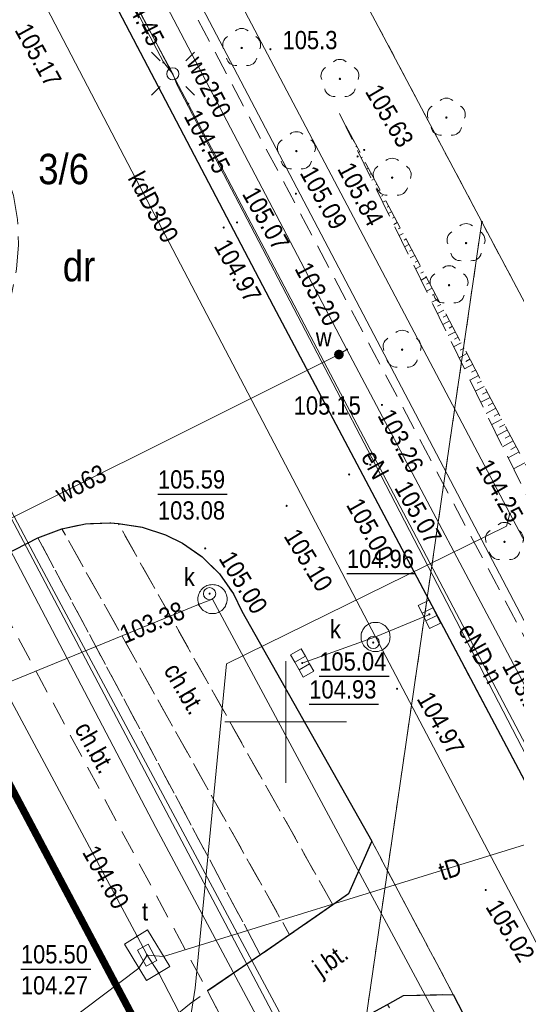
# Model space of a CAD drawing. Extents: x 7490163 to 7490671, y 5783984 to 5784563.
# Tile 17 of 43: x 7490439 to 7490459, y 5784338 to 5784379. Entities that reach past the tile are written whole.
import ezdxf
from ezdxf.enums import TextEntityAlignment as Align

# ---------------------------------------------------------------- set-up
doc = ezdxf.new("R2010")
doc.units = 0
doc.header["$MEASUREMENT"] = 0
for name, pattern in [('1.5_0.5', [2, 1.5, -0.5]), ('218-500', [1, 0.5, -0.5]), ('219-500', [0]), ('HIDDEN', [0.375, 0.25, -0.125]), ('mz1.0_0.5', [1.5, 1, -0.5]), ('mz1.25_0.5', [1.75, 1.25, -0.5])]:
    doc.linetypes.add(name, pattern=pattern)
doc.layers.get('0').update_dxf_attribs({"linetype": 'CONTINUOUS', "lineweight": 5})
doc.layers.get('0').transparency = 0.8
for name, color, linetype, transparency in [('0-Inne (niezydentyfikowane)', 7, 'CONTINUOUS', 0.8), ('203-Punkt załamania granicy działki nie stabilizowany', 7, 'CONTINUOUS', 0.8), ('210-Oznaczenie użytku', 7, 'CONTINUOUS', 0.8), ('211-Nr działki', 7, 'CONTINUOUS', 0.8), ('218-Granica użytku', 7, 'CONTINUOUS', 0.8), ('219-Linia granicy', 7, 'CONTINUOUS', 0.8), ('583-Oś przewodu-SGPOD', 7, 'CONTINUOUS', 0.8), ('chodnik (powierzchnia)', 7, 'CONTINUOUS', 0.8), ('chodnik (powierzchnia)-Atr17', 7, 'CONTINUOUS', 0.8), ('drzewo liściaste (punkt)', 7, 'CONTINUOUS', 0.8), ('jezdnia (powierzchnia)', 7, 'CONTINUOUS', 0.8), ('jezdnia (powierzchnia)-Atr17', 7, 'CONTINUOUS', 0.8), ('komora podziemna - przewód kanalizacyjny (powierzchnia)', 7, 'CONTINUOUS', 0.8), ('komora podziemna - przewód telekomunikacyjny (powierzchnia)', 7, 'CONTINUOUS', 0.8), ('kratka ściekowa (punkt)', 7, 'CONTINUOUS', 0.8), ('krawężnik (linia)', 7, 'CONTINUOUS', 0.8), ('latarnia (punkt)', 7, 'CONTINUOUS', 0.8), ('przewód elektroenergetyczny (linia)', 7, 'CONTINUOUS', 0.8), ('przewód elektroenergetyczny (linia)-Atr1', 7, 'CONTINUOUS', 0.8), ('przewód kanalizacyjny (linia)', 7, 'CONTINUOUS', 0.8), ('przewód kanalizacyjny (linia)-Atr1', 7, 'CONTINUOUS', 0.8), ('przewód telekomunikacyjny (linia)', 7, 'CONTINUOUS', 0.8), ('przewód telekomunikacyjny (linia)-Atr1', 7, 'CONTINUOUS', 0.8), ('przewód wodociągowy (linia)', 7, 'CONTINUOUS', 0.8), ('przewód wodociągowy (linia)-Atr1', 7, 'CONTINUOUS', 0.8), ('punkt o określonej wysokości (sieć elektroenergetyczna)', 7, 'CONTINUOUS', 0.8), ('punkt o określonej wysokości (sieć elektroenergetyczna)-Atr2', 7, 'CONTINUOUS', 0.8), ('punkt o określonej wysokości (sieć kanalizacyjna)', 7, 'CONTINUOUS', 0.8), ('punkt o określonej wysokości (sieć kanalizacyjna)-Atr2', 7, 'CONTINUOUS', 0.8), ('punkt o określonej wysokości (sieć kanalizacyjna)-Atr3', 7, 'CONTINUOUS', 0.8), ('punkt o określonej wysokości (sieć telekomunikacyjna)', 7, 'CONTINUOUS', 0.8), ('punkt o określonej wysokości (sieć telekomunikacyjna)-Atr2', 7, 'CONTINUOUS', 0.8), ('punkt o określonej wysokości (sieć telekomunikacyjna)-Atr3', 7, 'CONTINUOUS', 0.8), ('punkt o określonej wysokości (sieć wodociągowa)', 7, 'CONTINUOUS', 0.8), ('punkt o określonej wysokości (sieć wodociągowa)-Atr2', 7, 'CONTINUOUS', 0.8), ('punkt wysokościowy naturalny', 7, 'CONTINUOUS', 0.8), ('punkt wysokościowy naturalny-Atr2', 7, 'CONTINUOUS', 0.8), ('punkt wysokościowy sztuczny', 7, 'CONTINUOUS', 0.8), ('punkt wysokościowy sztuczny-Atr2', 7, 'CONTINUOUS', 0.8), ('skarpa nieumocniona (powierzchnia)', 7, 'CONTINUOUS', 0.8), ('trawnik (powierzchnia)', 7, 'CONTINUOUS', 0.8), ('Wstawianie ramki sekcyjnej z opisem', 7, 'CONTINUOUS', 0.8), ('właz okrągły - siec kanalizacyjna (punkt)', 7, 'CONTINUOUS', 0.8), ('właz okrągły - siec kanalizacyjna (punkt)-Atr17', 7, 'CONTINUOUS', 0.8), ('właz prostokątny - siec telekomunikacyjna (punkt)', 7, 'CONTINUOUS', 0.8), ('właz prostokątny - siec telekomunikacyjna (punkt)-Atr17', 7, 'CONTINUOUS', 0.8), ('zakrzewienie (powierzchnia)', 7, 'CONTINUOUS', 0.8), ('zasuwa - siec wodociągowa (punkt)', 7, 'CONTINUOUS', 0.8), ('zasuwa - siec wodociągowa (punkt)-Atr17', 7, 'CONTINUOUS', 0.8)]:
    doc.layers.add(name, color=color, linetype=linetype, transparency=transparency)
doc.layers.add('___granice działki', color=7, linetype='CONTINUOUS', lineweight=60)
doc.styles.get("Standard").update_dxf_attribs({"font": 'txt', "width": 0.75})

# ---------------------------------------------------------------- blocks, each defined once
blk = doc.blocks.new('PW01')
at = {"linetype": 'Continuous', "lineweight": 13}
h = blk.add_hatch(color=0, dxfattribs=at)
edge = h.paths.add_edge_path()
edge.add_arc((0, 0), 0.045, 0, 360)
blk = doc.blocks.new('US22B')
at = {"color": 0, "linetype": 'Continuous', "lineweight": 0}
blk.add_lwpolyline([(-0.375, -0.25), (0.375, -0.25), (0.375, 0.25), (-0.375, 0.25)], close=True, dxfattribs=at)
blk = doc.blocks.new('SM01')
at = {"color": 0, "linetype": 'Continuous', "lineweight": 13}
for p, q in [((-0.53, 0.531), (-0.883, 0.884)), ((0.531, 0.531), (0.884, 0.884)), ((-0.53, -0.53), (-0.883, -0.883)), ((0.531, -0.53), (0.884, -0.883))]:
    blk.add_line(p, q, dxfattribs=at)
blk.add_circle((0, 0), 0.25, dxfattribs=at)
blk = doc.blocks.new('PW02')
at = {"linetype": 'Continuous', "lineweight": 13}
h = blk.add_hatch(color=0, dxfattribs=at)
edge = h.paths.add_edge_path()
edge.add_arc((0, 0), 0.045, 0, 360)
blk = doc.blocks.new('US22')
at = {"color": 0, "linetype": 'Continuous', "lineweight": 13}
blk.add_circle((0, 0), 0.25, dxfattribs=at)
blk = doc.blocks.new('US05')
at = {"color": 0, "linetype": 'Continuous', "lineweight": 13}
for p, q in [((-0.525, -0.25), (-0.525, 0.25)), ((-0.525, 0.25), (-0.175, 0.25)), ((-0.175, -0.25), (-0.175, 0.25)), ((-0.175, 0.25), (0.175, 0.25)), ((0.175, -0.25), (0.175, 0.25)), ((0.175, 0.25), (0.525, 0.25)), ((0.525, -0.25), (0.525, 0.25)), ((-0.525, -0.25), (-0.175, -0.25)), ((-0.175, -0.25), (0.175, -0.25)), ((0.175, -0.25), (0.525, -0.25))]:
    blk.add_line(p, q, dxfattribs=at)
blk = doc.blocks.new('US25')
at = {"linetype": 'Continuous', "lineweight": 0}
h = blk.add_hatch(color=0, dxfattribs=at)
edge = h.paths.add_edge_path()
edge.add_arc((0, 0), 0.2, 0, 360)
blk = doc.blocks.new('OP021')
at = {"linetype": 'Continuous', "lineweight": 13}
h = blk.add_hatch(color=0, dxfattribs=at)
edge = h.paths.add_edge_path()
edge.add_arc((0, 0), 0.05, 0, 360)
at = {"color": 0, "linetype": 'Continuous', "lineweight": 13}
for centre, start, end in [((-0.38, 0.124), 121.308, 202.548), ((0, 0.4), 49.272, 130.728), ((0.38, 0.124), 337.452, 58.692), ((-0.235, -0.324), 193.221, 274.871), ((0.235, -0.324), 265.129, 346.779)]:
    blk.add_arc(centre, 0.4, start, end, dxfattribs=at)
blk = doc.blocks.new('203')
at = {"linetype": 'Continuous', "lineweight": 0}
h = blk.add_hatch(color=0, dxfattribs=at)
edge = h.paths.add_edge_path()
edge.add_arc((0, 0), 0.045, 0, 360)

msp = doc.modelspace()

# ---------------------------------------------------------------- linework, layer by layer
at = {"layer": '0-Inne (niezydentyfikowane)', "color": 7, "linetype": 'Continuous', "lineweight": 13}
for p, q in [((7490452.44, 5784374.56), (7490452.43, 5784374.55)), ((7490452.56, 5784374.33), (7490452.55, 5784374.33)), ((7490452.68, 5784374.11), (7490452.65, 5784374.09)), ((7490452.8, 5784373.89), (7490452.78, 5784373.88)), ((7490452.92, 5784373.66), (7490452.88, 5784373.64)), ((7490453.04, 5784373.44), (7490453.02, 5784373.42)), ((7490453.16, 5784373.21), (7490453.1, 5784373.18)), ((7490453.28, 5784372.99), (7490453.25, 5784372.97)), ((7490453.4, 5784372.76), (7490453.33, 5784372.72)), ((7490453.52, 5784372.54), (7490453.48, 5784372.52)), ((7490453.64, 5784372.32), (7490453.55, 5784372.27)), ((7490453.76, 5784372.09), (7490453.71, 5784372.07)), ((7490453.88, 5784371.87), (7490453.77, 5784371.81)), ((7490454, 5784371.64), (7490453.94, 5784371.61)), ((7490454.11, 5784371.42), (7490454, 5784371.36)), ((7490454.23, 5784371.19), (7490454.17, 5784371.16)), ((7490454.35, 5784370.97), (7490454.22, 5784370.9)), ((7490454.47, 5784370.74), (7490454.4, 5784370.71)), ((7490454.59, 5784370.52), (7490454.45, 5784370.44)), ((7490454.71, 5784370.3), (7490454.63, 5784370.26)), ((7490454.83, 5784370.07), (7490454.67, 5784369.99)), ((7490454.95, 5784369.85), (7490454.87, 5784369.8)), ((7490455.07, 5784369.62), (7490454.89, 5784369.53)), ((7490455.19, 5784369.4), (7490455.1, 5784369.35)), ((7490455.31, 5784369.17), (7490455.12, 5784369.07)), ((7490455.43, 5784368.95), (7490455.33, 5784368.9)), ((7490455.55, 5784368.73), (7490455.34, 5784368.62)), ((7490455.67, 5784368.5), (7490455.56, 5784368.44)), ((7490455.78, 5784368.28), (7490455.57, 5784368.16)), ((7490455.9, 5784368.05), (7490455.79, 5784367.99)), ((7490456.02, 5784367.83), (7490455.79, 5784367.7)), ((7490456.14, 5784367.6), (7490456.02, 5784367.54)), ((7490456.26, 5784367.38), (7490456.01, 5784367.25)), ((7490456.38, 5784367.16), (7490456.25, 5784367.09)), ((7490456.5, 5784366.93), (7490456.24, 5784366.79)), ((7490456.62, 5784366.71), (7490456.48, 5784366.63)), ((7490456.74, 5784366.48), (7490456.46, 5784366.33)), ((7490456.86, 5784366.26), (7490456.72, 5784366.18)), ((7490456.98, 5784366.03), (7490456.68, 5784365.88)), ((7490457.22, 5784365.58), (7490456.91, 5784365.42)), ((7490457.1, 5784365.81), (7490456.95, 5784365.73)), ((7490457.45, 5784365.14), (7490457.13, 5784364.96)), ((7490457.34, 5784365.36), (7490457.18, 5784365.28)), ((7490457.69, 5784364.69), (7490457.36, 5784364.51)), ((7490457.57, 5784364.91), (7490457.41, 5784364.82)), ((7490457.93, 5784364.24), (7490457.58, 5784364.05)), ((7490457.81, 5784364.46), (7490457.64, 5784364.37)), ((7490458.05, 5784364.01), (7490457.87, 5784363.92)), ((7490458.17, 5784363.79), (7490457.8, 5784363.6)), ((7490458.29, 5784363.57), (7490458.1, 5784363.47)), ((7490458.41, 5784363.34), (7490458.03, 5784363.14)), ((7490458.53, 5784363.12), (7490458.33, 5784363.01)), ((7490458.65, 5784362.89), (7490458.25, 5784362.68)), ((7490458.77, 5784362.67), (7490458.57, 5784362.56)), ((7490458.89, 5784362.44), (7490458.48, 5784362.23)), ((7490459.01, 5784362.22), (7490458.8, 5784362.11)), ((7490459.12, 5784362), (7490458.7, 5784361.77)), ((7490459.36, 5784361.55), (7490458.92, 5784361.31)), ((7490459.24, 5784361.77), (7490459.03, 5784361.66)), ((7490459.6, 5784361.1), (7490459.15, 5784360.86)), ((7490459.48, 5784361.32), (7490459.26, 5784361.2)), ((7490459.84, 5784360.65), (7490459.37, 5784360.4))]:
    msp.add_line(p, q, dxfattribs=at)
at = {"layer": '218-Granica użytku', "color": 3, "linetype": '218-500', "lineweight": 18, "flags": 128}
for points in [[(7490448.6, 5784388.4), (7490458.07, 5784370.55)], [(7490421.56, 5784379.62), (7490446.66, 5784332.33)], [(7490451.25, 5784323.72), (7490458.07, 5784370.55)], [(7490458.07, 5784370.55), (7490467.65, 5784352.51)]]:
    msp.add_lwpolyline(points, dxfattribs=at)
at = {"layer": '219-Linia granicy', "color": 7, "linetype": '219-500', "lineweight": 18, "flags": 128}
for points in [[(7490458.07, 5784370.55), (7490448.6, 5784388.4)], [(7490446.66, 5784332.33), (7490421.56, 5784379.62)], [(7490458.07, 5784370.55), (7490451.25, 5784323.72)], [(7490458.07, 5784370.55), (7490467.65, 5784352.51)]]:
    msp.add_lwpolyline(points, dxfattribs=at)
at = {"layer": '583-Oś przewodu-SGPOD', "color": 52, "linetype": 'Continuous', "lineweight": 18, "flags": 128}
msp.add_lwpolyline([(7490415.49, 5784438.86), (7490415.58, 5784438.75), (7490417.22, 5784435.04), (7490419.69, 5784430.5), (7490461.24, 5784351.44)], dxfattribs=at)
at = {"layer": '___granice działki', "color": 7, "linetype": 'HIDDEN', "ltscale": 20, "const_width": 0.3}
msp.add_lwpolyline([(7490408.25, 5784303.56), (7490446.66, 5784332.33), (7490405.34, 5784410.18), (7490386.33, 5784414.4), (7490334.42, 5784375.3)], close=True, dxfattribs=at)
at = {"layer": 'chodnik (powierzchnia)', "color": 7, "linetype": 'mz1.0_0.5', "lineweight": 18, "flags": 128}
for points in [[(7490449.49, 5784367.1), (7490432.48, 5784399.49), (7490431.36, 5784399.89), (7490430.43, 5784401.18), (7490429.44, 5784402.49), (7490430.89, 5784402.5), (7490426.99, 5784409.82), (7490427.02, 5784409.78), (7490414.41, 5784433.3), (7490416.6, 5784434.5), (7490433.39, 5784403.31), (7490435.16, 5784404.21), (7490437.33, 5784400.13), (7490435.63, 5784399.25), (7490438.82, 5784393.1), (7490442.96, 5784385.37), (7490451.95, 5784368.34), (7490464.07, 5784345.46), (7490465.74, 5784342.29), (7490480.97, 5784313.72), (7490478.57, 5784312.2), (7490463.26, 5784341.09)], [(7490451.94, 5784342.48), (7490450.16, 5784341.25), (7490440.79, 5784357.94), (7490441.77, 5784358.14), (7490442.77, 5784358.18), (7490443.11, 5784358.16)], [(7490439.81, 5784357.56), (7490448.96, 5784340.42), (7490446.78, 5784338.94), (7490437.44, 5784356.36)]]:
    msp.add_lwpolyline(points, close=True, dxfattribs=at)
at = {"layer": 'jezdnia (powierzchnia)', "color": 7, "linetype": '1.5_0.5', "lineweight": 18, "flags": 128}
for points in [[(7490493.35, 5784270.83), (7490487.55, 5784281.94), (7490484.68, 5784287.36), (7490481.18, 5784293.46), (7490479.7, 5784296.05), (7490471.34, 5784310.89), (7490456.89, 5784338.8), (7490453.54, 5784345.1), (7490448.2, 5784354.55), (7490447.85, 5784355.26), (7490447.28, 5784356.08), (7490446.57, 5784356.78), (7490445.75, 5784357.35), (7490445.05, 5784357.69), (7490444.1, 5784358), (7490443.11, 5784358.16), (7490442.77, 5784358.18), (7490441.77, 5784358.14), (7490440.79, 5784357.94), (7490439.81, 5784357.56), (7490437.44, 5784356.36), (7490434.62, 5784361.99), (7490437.1, 5784364.34), (7490438.36, 5784366.53), (7490438.74, 5784367.63), (7490438.93, 5784368.61), (7490439.01, 5784369.61), (7490439.01, 5784369.65), (7490438.97, 5784370.65), (7490438.8, 5784371.63), (7490438.52, 5784372.59), (7490438.13, 5784373.51), (7490434.4, 5784380.63), (7490433.69, 5784381.68), (7490432.98, 5784382.39), (7490432.17, 5784382.97), (7490431.26, 5784383.42), (7490430.3, 5784383.71), (7490429.31, 5784383.84), (7490427.04, 5784383.51), (7490424.41, 5784382.28), (7490422.06, 5784381.02), (7490421.44, 5784380.24), (7490420.96, 5784379.36), (7490420.61, 5784378.43), (7490420.41, 5784377.45), (7490420.37, 5784376.45), (7490420.45, 5784375.62), (7490417.08, 5784386.72), (7490419.34, 5784388.17), (7490419.63, 5784388.47), (7490420.28, 5784389.24), (7490420.84, 5784390.06), (7490421.17, 5784390.64), (7490421.59, 5784391.54), (7490421.91, 5784392.49), (7490422.14, 5784393.46), (7490422.2, 5784394.01), (7490422.22, 5784395.01), (7490422.16, 5784396), (7490422, 5784396.99), (7490421.81, 5784397.77), (7490421.49, 5784398.71), (7490421.08, 5784399.63), (7490420.59, 5784400.5), (7490420.02, 5784401.32), (7490419.49, 5784402.23), (7490418.96, 5784403.08), (7490418.4, 5784403.91), (7490417.82, 5784404.73), (7490417.21, 5784405.52), (7490416.88, 5784405.93), (7490416.24, 5784406.69), (7490415.57, 5784407.44), (7490414.88, 5784408.16), (7490414.17, 5784408.86), (7490412.33, 5784410.59), (7490395.46, 5784424.98), (7490394.74, 5784425.56), (7490393.17, 5784426.96), (7490391.74, 5784428.21), (7490390.88, 5784428.72), (7490389.98, 5784429.16), (7490388.99, 5784429.54), (7490388.03, 5784429.82), (7490387.05, 5784430.03), (7490386.1, 5784430.16), (7490385.1, 5784430.2), (7490384.1, 5784430.14), (7490383.12, 5784429.97), (7490382.02, 5784429.69), (7490381.08, 5784429.36), (7490380.17, 5784428.95), (7490379.77, 5784428.74), (7490378.92, 5784428.22), (7490372.91, 5784432.64), (7490383.97, 5784437.63), (7490384.52, 5784436.93), (7490385.37, 5784436.21), (7490386.31, 5784435.73), (7490387.25, 5784435.46), (7490388.26, 5784435.39), (7490389.27, 5784435.54), (7490390.22, 5784435.88), (7490391.08, 5784436.43), (7490391.82, 5784437.13), (7490392.36, 5784437.96), (7490392.73, 5784438.87), (7490392.94, 5784439.85), (7490392.9, 5784440.88), (7490392.68, 5784441.86), (7490402.43, 5784444.54), (7490401.26, 5784443.54), (7490400.22, 5784442.42), (7490399.51, 5784441.22), (7490398.89, 5784439.77), (7490398.56, 5784438.62), (7490398.35, 5784437.3), (7490398.39, 5784435.78), (7490398.57, 5784434.42), (7490398.9, 5784433.41), (7490400.75, 5784434.8), (7490400.8, 5784433.59), (7490400.95, 5784432.63), (7490401.21, 5784431.65), (7490401.59, 5784430.64), (7490402.14, 5784429.55), (7490402.84, 5784428.52), (7490403.51, 5784427.79), (7490405.7, 5784425.76), (7490407.31, 5784424.39), (7490414.92, 5784417.89), (7490417.15, 5784415.87), (7490419.33, 5784413.8), (7490421.46, 5784411.7), (7490423.56, 5784409.54), (7490425.54, 5784407.29), (7490427.49, 5784404.98), (7490429.44, 5784402.49), (7490430.43, 5784401.18), (7490431.36, 5784399.89), (7490432.48, 5784399.49), (7490449.49, 5784367.1), (7490463.26, 5784341.09), (7490478.57, 5784312.2), (7490479.08, 5784311.34), (7490479.67, 5784310.53), (7490480.38, 5784309.72), (7490481.1, 5784309.03), (7490481.88, 5784308.4), (7490482.71, 5784307.85), (7490483.59, 5784307.37), (7490484.5, 5784306.96), (7490485.45, 5784306.64), (7490486.42, 5784306.4), (7490487.41, 5784306.24), (7490487.86, 5784306.2), (7490488.86, 5784306.17), (7490489.86, 5784306.22), (7490490.85, 5784306.35), (7490491.82, 5784306.57), (7490492.78, 5784306.87), (7490493.71, 5784307.24), (7490494.6, 5784307.69), (7490495.34, 5784308.14), (7490498.61, 5784303.32), (7490497.74, 5784302.84), (7490496.9, 5784302.28), (7490496.11, 5784301.67), (7490495.38, 5784300.99), (7490494.7, 5784300.26), (7490494.07, 5784299.48), (7490493.52, 5784298.65), (7490493.03, 5784297.78), (7490492.72, 5784297.14), (7490492.35, 5784296.21), (7490492.05, 5784295.26), (7490491.83, 5784294.28), (7490491.69, 5784293.29), (7490491.65, 5784292.28), (7490491.65, 5784291.15), (7490491.76, 5784290.16), (7490491.97, 5784289.18), (7490492.25, 5784288.22), (7490492.62, 5784287.29), (7490493.73, 5784285.36), (7490499.77, 5784274.09)], [(7490456.89, 5784338.8), (7490454.84, 5784338.75), (7490454.19, 5784338.38), (7490452.29, 5784337.36), (7490450.99, 5784336.64), (7490448.7, 5784335.32), (7490446.78, 5784338.94), (7490448.96, 5784340.42), (7490450.16, 5784341.25), (7490451.94, 5784342.48), (7490452.58, 5784342.93), (7490453.54, 5784345.1)], [(7490404.98, 5784308.4), (7490407.4, 5784309.39), (7490411.91, 5784312.17), (7490421.79, 5784319.66), (7490429.47, 5784325.55), (7490440.34, 5784333.75), (7490446.11, 5784338.45), (7490446.78, 5784338.94), (7490448.7, 5784335.32), (7490447.98, 5784335.01), (7490445.55, 5784333.26), (7490432.29, 5784323.17), (7490427, 5784319.23), (7490420.25, 5784314.03), (7490411.63, 5784307.64), (7490408.33, 5784305.77), (7490405.91, 5784304.78)]]:
    msp.add_lwpolyline(points, close=True, dxfattribs=at)
at = {"layer": 'komora podziemna - przewód kanalizacyjny (powierzchnia)', "color": 34, "linetype": 'Continuous', "lineweight": 18, "flags": 128}
for points in [[(7490447.59, 5784355.05), (7490447.59, 5784354.99), (7490447.58, 5784354.93), (7490447.56, 5784354.87), (7490447.54, 5784354.82), (7490447.52, 5784354.76), (7490447.49, 5784354.71), (7490447.45, 5784354.67), (7490447.41, 5784354.62), (7490447.37, 5784354.58), (7490447.32, 5784354.55), (7490447.27, 5784354.52), (7490447.22, 5784354.49), (7490447.16, 5784354.47), (7490447.11, 5784354.46), (7490447.05, 5784354.45), (7490446.99, 5784354.45), (7490446.93, 5784354.45), (7490446.87, 5784354.46), (7490446.82, 5784354.47), (7490446.76, 5784354.49), (7490446.71, 5784354.52), (7490446.66, 5784354.55), (7490446.61, 5784354.58), (7490446.57, 5784354.62), (7490446.53, 5784354.67), (7490446.49, 5784354.71), (7490446.46, 5784354.76), (7490446.44, 5784354.82), (7490446.42, 5784354.87), (7490446.4, 5784354.93), (7490446.39, 5784354.99), (7490446.39, 5784355.05), (7490446.39, 5784355.11), (7490446.4, 5784355.16), (7490446.42, 5784355.22), (7490446.44, 5784355.28), (7490446.46, 5784355.33), (7490446.49, 5784355.38), (7490446.53, 5784355.43), (7490446.57, 5784355.47), (7490446.61, 5784355.51), (7490446.66, 5784355.55), (7490446.71, 5784355.58), (7490446.76, 5784355.6), (7490446.82, 5784355.62), (7490446.87, 5784355.64), (7490446.93, 5784355.64), (7490446.99, 5784355.65), (7490447.05, 5784355.64), (7490447.11, 5784355.64), (7490447.16, 5784355.62), (7490447.22, 5784355.6), (7490447.27, 5784355.58), (7490447.32, 5784355.55), (7490447.37, 5784355.51), (7490447.41, 5784355.47), (7490447.45, 5784355.43), (7490447.49, 5784355.38), (7490447.52, 5784355.33), (7490447.54, 5784355.28), (7490447.56, 5784355.22), (7490447.58, 5784355.16), (7490447.59, 5784355.11)], [(7490454.3, 5784353.49), (7490454.29, 5784353.43), (7490454.28, 5784353.38), (7490454.27, 5784353.32), (7490454.25, 5784353.26), (7490454.23, 5784353.21), (7490454.19, 5784353.16), (7490454.16, 5784353.11), (7490454.12, 5784353.07), (7490454.08, 5784353.03), (7490454.03, 5784352.99), (7490453.98, 5784352.96), (7490453.93, 5784352.94), (7490453.87, 5784352.92), (7490453.81, 5784352.9), (7490453.75, 5784352.9), (7490453.7, 5784352.89), (7490453.64, 5784352.9), (7490453.58, 5784352.9), (7490453.52, 5784352.92), (7490453.47, 5784352.94), (7490453.41, 5784352.96), (7490453.36, 5784352.99), (7490453.32, 5784353.03), (7490453.27, 5784353.07), (7490453.23, 5784353.11), (7490453.2, 5784353.16), (7490453.17, 5784353.21), (7490453.14, 5784353.26), (7490453.12, 5784353.32), (7490453.11, 5784353.38), (7490453.1, 5784353.43), (7490453.1, 5784353.49), (7490453.1, 5784353.55), (7490453.11, 5784353.61), (7490453.12, 5784353.67), (7490453.14, 5784353.72), (7490453.17, 5784353.78), (7490453.2, 5784353.83), (7490453.23, 5784353.87), (7490453.27, 5784353.92), (7490453.32, 5784353.96), (7490453.36, 5784353.99), (7490453.41, 5784354.02), (7490453.47, 5784354.05), (7490453.52, 5784354.07), (7490453.58, 5784354.08), (7490453.64, 5784354.09), (7490453.7, 5784354.09), (7490453.75, 5784354.09), (7490453.81, 5784354.08), (7490453.87, 5784354.07), (7490453.93, 5784354.05), (7490453.98, 5784354.02), (7490454.03, 5784353.99), (7490454.08, 5784353.96), (7490454.12, 5784353.92), (7490454.16, 5784353.87), (7490454.19, 5784353.83), (7490454.23, 5784353.78), (7490454.25, 5784353.72), (7490454.27, 5784353.67), (7490454.28, 5784353.61), (7490454.29, 5784353.55)]]:
    msp.add_lwpolyline(points, close=True, dxfattribs=at)
at = {"layer": 'komora podziemna - przewód telekomunikacyjny (powierzchnia)', "color": 30, "linetype": 'Continuous', "lineweight": 18, "flags": 128}
msp.add_lwpolyline([(7490444.32, 5784341.45), (7490445.23, 5784339.94), (7490444.27, 5784339.37), (7490443.37, 5784340.87)], close=True, dxfattribs=at)
at = {"layer": 'krawężnik (linia)', "color": 7, "linetype": 'Continuous', "lineweight": 25, "flags": 128}
for points in [[(7490432.48, 5784399.49), (7490449.49, 5784367.1), (7490463.26, 5784341.09), (7490478.57, 5784312.2), (7490479.08, 5784311.34), (7490479.67, 5784310.53), (7490480.38, 5784309.72), (7490481.1, 5784309.03), (7490481.88, 5784308.4), (7490482.71, 5784307.85), (7490483.59, 5784307.37), (7490484.5, 5784306.96), (7490485.45, 5784306.64), (7490486.42, 5784306.4), (7490487.41, 5784306.24), (7490487.86, 5784306.2), (7490488.86, 5784306.17), (7490489.86, 5784306.22), (7490490.85, 5784306.35), (7490491.82, 5784306.57), (7490492.78, 5784306.87), (7490493.71, 5784307.24), (7490494.6, 5784307.69), (7490495.34, 5784308.14)], [(7490437.44, 5784356.36), (7490439.81, 5784357.56), (7490440.79, 5784357.94), (7490441.77, 5784358.14), (7490442.77, 5784358.18), (7490443.11, 5784358.16), (7490444.1, 5784358), (7490445.05, 5784357.69), (7490445.75, 5784357.35), (7490446.57, 5784356.78), (7490447.28, 5784356.08), (7490447.85, 5784355.26), (7490448.2, 5784354.55), (7490453.54, 5784345.1), (7490452.58, 5784342.93), (7490451.94, 5784342.48), (7490450.16, 5784341.25), (7490448.96, 5784340.42), (7490446.78, 5784338.94)], [(7490448.7, 5784335.32), (7490450.99, 5784336.64), (7490452.29, 5784337.36), (7490454.19, 5784338.38), (7490454.84, 5784338.75), (7490456.89, 5784338.8), (7490471.34, 5784310.89), (7490479.7, 5784296.05), (7490481.18, 5784293.46), (7490484.68, 5784287.36), (7490487.55, 5784281.94), (7490493.35, 5784270.83)]]:
    msp.add_lwpolyline(points, dxfattribs=at)
at = {"layer": 'przewód elektroenergetyczny (linia)', "color": 1, "linetype": 'Continuous', "lineweight": 18, "flags": 128}
for points in [[(7490396.8, 5784429.77), (7490402.53, 5784425.7), (7490405.15, 5784420.4), (7490420.97, 5784390.11), (7490429.47, 5784374.83), (7490435.57, 5784362.95), (7490444.66, 5784345.66), (7490450.28, 5784335.15), (7490451.99, 5784331.44), (7490457.91, 5784320.79), (7490477.93, 5784282.38)], [(7490428.75, 5784408.13), (7490429.12, 5784408.18), (7490432.26, 5784401.79), (7490436.11, 5784394.55), (7490436.88, 5784393), (7490440.45, 5784385.64), (7490441.52, 5784383.7), (7490444.97, 5784377.11), (7490445.36, 5784376.64)], [(7490445.36, 5784376.64), (7490437.58, 5784391.1), (7490442.58, 5784393.48), (7490450.05, 5784395.32), (7490471.42, 5784400.32), (7490493.26, 5784405.46), (7490502.69, 5784407.657)], [(7490450.96, 5784335.79), (7490439.75, 5784356.7), (7490435.95, 5784363.87), (7490427.45, 5784380.74), (7490418.44, 5784397.48)], [(7490435.35, 5784395.76), (7490445.2, 5784376.91)], [(7490421.69, 5784390.6), (7490424.27, 5784385.68), (7490426.24, 5784381.98), (7490437.93, 5784359.83), (7490461.3, 5784315.64), (7490484.63, 5784271.42), (7490495.214, 5784251.5)], [(7490445.2, 5784376.91), (7490445.99, 5784375.41), (7490462.19, 5784344.64)], [(7490445.36, 5784376.64), (7490445.52, 5784376.2), (7490453.54, 5784360.85), (7490461.84, 5784344.87), (7490462.2, 5784344.69)]]:
    msp.add_lwpolyline(points, dxfattribs=at)
at = {"layer": 'przewód kanalizacyjny (linia)', "color": 34, "linetype": 'Continuous', "lineweight": 18, "flags": 128}
for points in [[(7490430.46, 5784397.93), (7490443.35, 5784373.24), (7490453.7, 5784353.49)], [(7490436.23, 5784350.66), (7490446.42, 5784354.82), (7490446.99, 5784355.05)], [(7490446.99, 5784355.05), (7490461.61, 5784327.85), (7490461.9, 5784327.31)], [(7490453.7, 5784353.49), (7490455.91, 5784354.42)], [(7490450.68, 5784352.42), (7490453.7, 5784353.49)], [(7490453.7, 5784353.49), (7490467.72, 5784326.83), (7490476.93, 5784309.08)]]:
    msp.add_lwpolyline(points, dxfattribs=at)
at = {"layer": 'przewód telekomunikacyjny (linia)', "color": 30, "linetype": 'Continuous', "lineweight": 18, "flags": 128}
for points in [[(7490417.08, 5784438.48), (7490428.86, 5784416.12), (7490440.8, 5784393.45), (7490443.61, 5784388.13), (7490459.22, 5784358.56)], [(7490444.3, 5784340.41), (7490443.89, 5784341.19), (7490406.59, 5784410.77), (7490406.05, 5784411.54)], [(7490459.22, 5784358.56), (7490459.08, 5784358.05), (7490447.57, 5784352.39), (7490446.28, 5784339.06), (7490438.26, 5784288.21), (7490432.66, 5784251.5)], [(7490459.22, 5784358.56), (7490475.64, 5784327.5), (7490481.69, 5784315.92), (7490490.05, 5784299.91), (7490490.89, 5784298.3), (7490500.92, 5784279.42), (7490502.69, 5784276.09)], [(7490471.37, 5784348.45), (7490470.51, 5784348.25), (7490444.97, 5784340.36), (7490444.3, 5784340.41)], [(7490444.3, 5784340.41), (7490443.96, 5784339.88), (7490412.71, 5784316.33), (7490412.09, 5784315.91)], [(7490460.47, 5784309.12), (7490460.13, 5784310.03), (7490448.1, 5784333.26), (7490444.78, 5784339.67), (7490444.3, 5784340.41)]]:
    msp.add_lwpolyline(points, dxfattribs=at)
at = {"layer": 'przewód wodociągowy (linia)', "color": 5, "linetype": 'Continuous', "lineweight": 18, "flags": 128}
for points in [[(7490490.5, 5784293.41), (7490486.73, 5784300.69), (7490486.34, 5784301.4), (7490486.08, 5784302.09), (7490485.92, 5784302.31), (7490485.61, 5784302.84), (7490463.18, 5784345.18), (7490460.84, 5784349.61), (7490452.52, 5784365.31), (7490417.66, 5784431.66), (7490410.42, 5784445.39)], [(7490434.31, 5784356.18), (7490452.19, 5784365.1), (7490452.52, 5784365.31)]]:
    msp.add_lwpolyline(points, dxfattribs=at)
at = {"layer": 'punkt o określonej wysokości (sieć kanalizacyjna)-Atr2', "color": 7, "flags": 128}
for points in [[(7490444.746, 5784359.359), (7490447.589, 5784359.359)], [(7490452.517, 5784356.093), (7490455.334, 5784356.093)], [(7490451.379, 5784351.875), (7490454.254, 5784351.875)], [(7490450.97, 5784350.728), (7490453.818, 5784350.728)]]:
    msp.add_lwpolyline(points, dxfattribs=at)
at = {"layer": 'punkt o określonej wysokości (sieć telekomunikacyjna)-Atr2', "color": 7, "flags": 128}
msp.add_lwpolyline([(7490439.105, 5784339.841), (7490441.991, 5784339.841)], dxfattribs=at)
at = {"layer": 'skarpa nieumocniona (powierzchnia)', "color": 7, "linetype": 'mz1.25_0.5', "lineweight": 18, "flags": 128}
msp.add_lwpolyline([(7490461.01, 5784358.45), (7490464.06, 5784352.71), (7490464.75, 5784351.61), (7490487.26, 5784313.31), (7490489.62, 5784313.77), (7490491.55, 5784313.32), (7490486.73, 5784313.02), (7490463.33, 5784352.33), (7490452.21, 5784375)], close=True, dxfattribs=at)
at = {"layer": 'trawnik (powierzchnia)', "color": 7, "linetype": 'mz1.0_0.5', "lineweight": 18, "flags": 128}
msp.add_lwpolyline([(7490471.34, 5784310.89), (7490479.7, 5784296.05), (7490477.18, 5784294.77), (7490469.32, 5784309.73), (7490454.19, 5784338.38), (7490454.84, 5784338.75), (7490456.89, 5784338.8)], close=True, dxfattribs=at)
at = {"layer": 'Wstawianie ramki sekcyjnej z opisem', "color": 7, "linetype": 'Continuous', "lineweight": 13, "flags": 128}
for points in [[(7490450, 5784347.5), (7490450, 5784352.5)], [(7490447.5, 5784350), (7490452.5, 5784350)]]:
    msp.add_lwpolyline(points, dxfattribs=at)
at = {"layer": 'zakrzewienie (powierzchnia)', "color": 7, "linetype": 'mz1.0_0.5', "lineweight": 18, "flags": 128}
for points in [[(7490444.1, 5784358), (7490445.05, 5784357.69), (7490445.75, 5784357.35), (7490446.57, 5784356.78), (7490447.28, 5784356.08), (7490447.85, 5784355.26), (7490448.2, 5784354.55), (7490453.54, 5784345.1), (7490452.58, 5784342.93), (7490451.94, 5784342.48), (7490443.11, 5784358.16)], [(7490450.16, 5784341.25), (7490448.96, 5784340.42), (7490439.81, 5784357.56), (7490440.79, 5784357.94)]]:
    msp.add_lwpolyline(points, close=True, dxfattribs=at)

# ---------------------------------------------------------------- block references
at = {"layer": '203-Punkt załamania granicy działki nie stabilizowany', "color": 7, "linetype": 'Continuous', "lineweight": 18}
msp.add_blockref('203', (7490458.07, 5784370.55), dxfattribs=at)
at = {"layer": 'drzewo liściaste (punkt)', "color": 94, "linetype": 'Continuous', "lineweight": 13}
for p in [(7490448.19, 5784377.7), (7490452.23, 5784376.43), (7490456.61, 5784374.84), (7490450.44, 5784373.46), (7490454.38, 5784372.37), (7490457.42, 5784369.68), (7490456.72, 5784367.95), (7490454.79, 5784365.3), (7490459, 5784357.4)]:
    msp.add_blockref('OP021', p, dxfattribs=at)
at = {"layer": 'kratka ściekowa (punkt)', "color": 7, "linetype": 'Continuous', "lineweight": 18}
for p, rotation in [((7490455.91, 5784354.42), 116.239), ((7490450.68, 5784352.42), 119.498)]:
    msp.add_blockref('US05', p, dxfattribs=dict(at, rotation=rotation))
at = {"layer": 'latarnia (punkt)', "color": 7, "linetype": 'Continuous', "lineweight": 18}
msp.add_blockref('SM01', (7490445.36, 5784376.64), dxfattribs=at)
msp.add_blockref('SM01', (7490445.36, 5784376.64), dxfattribs=at)
at = {"layer": 'punkt o określonej wysokości (sieć elektroenergetyczna)', "color": 1, "linetype": 'Continuous', "lineweight": 13}
for p in [(7490444.97, 5784377.11), (7490445.2, 5784376.91), (7490445.99, 5784375.41)]:
    msp.add_blockref('PW01', p, dxfattribs=at)
at = {"layer": 'punkt o określonej wysokości (sieć kanalizacyjna)', "color": 34, "linetype": 'Continuous', "lineweight": 13}
for p in [(7490446.87, 5784355.27), (7490446.42, 5784354.82), (7490453.6, 5784353.26)]:
    msp.add_blockref('PW01', p, dxfattribs=at)
for p, rotation in [((7490455.91, 5784354.42), 116.239), ((7490450.68, 5784352.42), 119.498)]:
    msp.add_blockref('PW01', p, dxfattribs=dict(at, rotation=rotation))
at = {"layer": 'punkt o określonej wysokości (sieć telekomunikacyjna)', "color": 30, "linetype": 'Continuous', "lineweight": 13}
for p in [(7490459.22, 5784358.56), (7490443.89, 5784341.19), (7490444.78, 5784339.67)]:
    msp.add_blockref('PW01', p, dxfattribs=at)
at = {"layer": 'punkt o określonej wysokości (sieć telekomunikacyjna)', "color": 30, "linetype": 'Continuous', "lineweight": 13, "rotation": 118.225}
msp.add_blockref('PW01', (7490444.3, 5784340.41), dxfattribs=at)
at = {"layer": 'punkt o określonej wysokości (sieć wodociągowa)', "color": 5, "linetype": 'Continuous', "lineweight": 13}
for p in [(7490452.19, 5784365.1), (7490452.52, 5784365.31), (7490453.96, 5784363.03)]:
    msp.add_blockref('PW01', p, dxfattribs=at)
at = {"layer": 'punkt wysokościowy naturalny', "color": 7, "linetype": 'Continuous', "lineweight": 13}
msp.add_blockref('PW01', (7490449.37, 5784377.65), dxfattribs=at)
at = {"layer": 'punkt wysokościowy sztuczny', "color": 7, "linetype": 'Continuous', "lineweight": 13}
for p in [(7490453.23, 5784373.51), (7490452.96, 5784373.24), (7490450.42, 5784371.71), (7490447.45, 5784370.32), (7490448, 5784370.53), (7490453.48, 5784360.57), (7490452.61, 5784360.17), (7490450.04, 5784358.88), (7490446.69, 5784357.13), (7490454.58, 5784351.36), (7490458.23, 5784343.09)]:
    msp.add_blockref('PW02', p, dxfattribs=at)
at = {"layer": 'właz okrągły - siec kanalizacyjna (punkt)', "color": 7, "linetype": 'Continuous', "lineweight": 18}
for p in [(7490446.87, 5784355.27), (7490453.6, 5784353.26)]:
    msp.add_blockref('US22', p, dxfattribs=at)
at = {"layer": 'właz prostokątny - siec telekomunikacyjna (punkt)', "color": 7, "linetype": 'Continuous', "lineweight": 18, "rotation": 118.225}
msp.add_blockref('US22B', (7490444.3, 5784340.41), dxfattribs=at)
at = {"layer": 'zasuwa - siec wodociągowa (punkt)', "color": 7, "linetype": 'Continuous', "lineweight": 13}
msp.add_blockref('US25', (7490452.19, 5784365.1), dxfattribs=at)

# ---------------------------------------------------------------- texts
at = {"layer": '210-Oznaczenie użytku', "color": 3, "linetype": 'Continuous', "lineweight": 18, "width": 0.9}
msp.add_text('dr', height=1.25, dxfattribs=at).set_placement((7490440.83, 5784368.11))
at = {"layer": '211-Nr działki', "color": 7, "linetype": 'Continuous', "lineweight": 18, "width": 0.9}
msp.add_text('3/6', height=1.25, dxfattribs=at).set_placement((7490439.82, 5784372.1))
at = {"layer": 'chodnik (powierzchnia)-Atr17', "color": 7, "width": 0.9}
for rotation, p in [(300.274, (7490445.838, 5784351.362)), (299.162, (7490442.155, 5784348.946))]:
    msp.add_text('ch.bt.', height=0.75, rotation=rotation, dxfattribs=at).set_placement(p, align=Align.MIDDLE_CENTER)
at = {"layer": 'jezdnia (powierzchnia)-Atr17', "color": 7, "width": 0.9}
msp.add_text('j.bt.', height=0.75, rotation=34.645, dxfattribs=at).set_placement((7490451.835, 5784340.21), align=Align.MIDDLE_CENTER)
at = {"layer": 'przewód elektroenergetyczny (linia)-Atr1', "color": 1, "width": 0.9}
for s, rotation, p in [('eN', 298.411, (7490453.683, 5784360.574)), ('eND-n', 298.732, (7490458.032, 5784352.821))]:
    msp.add_text(s, height=0.75, rotation=rotation, dxfattribs=at).set_placement(p, align=Align.MIDDLE_CENTER)
at = {"layer": 'przewód kanalizacyjny (linia)-Atr1', "color": 34, "width": 0.9}
msp.add_text('kdD300', height=0.75, rotation=298.521, dxfattribs=at).set_placement((7490444.558, 5784371.164), align=Align.MIDDLE_CENTER)
at = {"layer": 'przewód telekomunikacyjny (linia)-Atr1', "color": 30, "width": 0.9}
msp.add_text('tD', height=0.75, rotation=17.172, dxfattribs=at).set_placement((7490456.759, 5784343.958), align=Align.MIDDLE_CENTER)
at = {"layer": 'przewód wodociągowy (linia)-Atr1', "color": 5, "width": 0.9}
for s, rotation, p in [('wo250', 297.717, (7490446.23, 5784377.27)), ('wo63', 26.514, (7490440.6, 5784359.32))]:
    msp.add_text(s, height=0.75, rotation=rotation, dxfattribs=at).set_placement(p, align=Align.MIDDLE_LEFT)
at = {"layer": 'punkt o określonej wysokości (sieć elektroenergetyczna)-Atr2', "color": 1, "width": 0.9}
for rotation, p in [(297.709, (7490443.428, 5784380.324)), (298.144, (7490446.123, 5784375.075))]:
    msp.add_text('104.45', height=0.75, rotation=rotation, dxfattribs=at).set_placement(p, align=Align.MIDDLE_LEFT)
at = {"layer": 'punkt o określonej wysokości (sieć kanalizacyjna)-Atr2', "color": 34, "width": 0.9}
for s, p in [('105.59', (7490444.746, 5784359.367)), ('104.96', (7490452.517, 5784356.101)), ('105.04', (7490451.379, 5784351.883)), ('104.93', (7490450.97, 5784350.736))]:
    msp.add_text(s, height=0.75, dxfattribs=at).set_placement(p, align=Align.BOTTOM_LEFT)
msp.add_text('103.38', height=0.75, rotation=23.198, dxfattribs=at).set_placement((7490443.234, 5784353.547), align=Align.MIDDLE_LEFT)
at = {"layer": 'punkt o określonej wysokości (sieć kanalizacyjna)-Atr3', "color": 34, "width": 0.9}
msp.add_text('103.08', height=0.75, dxfattribs=at).set_placement((7490444.746, 5784358.092), align=Align.BOTTOM_LEFT)
at = {"layer": 'punkt o określonej wysokości (sieć telekomunikacyjna)-Atr2', "color": 30, "width": 0.9}
for s, rotation, p in [('104.25', 299.624, (7490458.125, 5784360.701)), ('104.60', 298.914, (7490441.939, 5784344.83))]:
    msp.add_text(s, height=0.75, rotation=rotation, dxfattribs=at).set_placement(p, align=Align.MIDDLE_LEFT)
msp.add_text('105.50', height=0.75, dxfattribs=at).set_placement((7490439.105, 5784339.849), align=Align.BOTTOM_LEFT)
at = {"layer": 'punkt o określonej wysokości (sieć telekomunikacyjna)-Atr3', "color": 30, "width": 0.9}
msp.add_text('104.27', height=0.75, dxfattribs=at).set_placement((7490439.105, 5784338.573), align=Align.BOTTOM_LEFT)
at = {"layer": 'punkt o określonej wysokości (sieć wodociągowa)-Atr2', "color": 5, "width": 0.9}
for s, rotation, p in [('103.20', 297.717, (7490450.68, 5784368.81)), ('103.26', 298.035, (7490454.09, 5784362.773))]:
    msp.add_text(s, height=0.75, rotation=rotation, dxfattribs=at).set_placement(p, align=Align.MIDDLE_LEFT)
msp.add_text('105.15', height=0.75, dxfattribs=at).set_placement((7490450.33, 5784362.63))
msp.add_text('103.20', height=0.75, rotation=298.301, dxfattribs=at).set_placement((7490458.88, 5784352.31))
at = {"layer": 'punkt wysokościowy naturalny-Atr2', "color": 7, "width": 0.9}
msp.add_text('105.3', height=0.75, dxfattribs=at).set_placement((7490449.87, 5784377.65))
at = {"layer": 'punkt wysokościowy sztuczny-Atr2', "color": 7, "width": 0.9}
for s, rotation, p in [('105.17', 298.823, (7490438.83, 5784378.442)), ('105.63', 300.849, (7490453.243, 5784375.911)), ('105.09', 299.417, (7490450.561, 5784372.566)), ('105.84', 297.959, (7490452.107, 5784372.737)), ('105.07', 299.417, (7490448.187, 5784371.705)), ('104.97', 299.417, (7490447.028, 5784369.562)), ('105.07', 299.346, (7490454.452, 5784359.626)), ('105.00', 299.346, (7490452.469, 5784358.921)), ('105.10', 301.429, (7490449.899, 5784357.637)), ('105.00', 301.429, (7490447.221, 5784356.718)), ('104.97', 299.718, (7490455.371, 5784350.954)), ('105.02', 301.663, (7490458.198, 5784342.397))]:
    msp.add_text(s, height=0.75, rotation=rotation, dxfattribs=at).set_placement(p)
at = {"layer": 'właz okrągły - siec kanalizacyjna (punkt)-Atr17', "color": 7, "width": 0.9}
for p in [(7490445.812, 5784355.957), (7490451.821, 5784353.815)]:
    msp.add_text('k', height=0.75, dxfattribs=at).set_placement(p, align=Align.MIDDLE_LEFT)
at = {"layer": 'właz prostokątny - siec telekomunikacyjna (punkt)-Atr17', "color": 7, "width": 0.9}
msp.add_text('t', height=0.75, dxfattribs=at).set_placement((7490444.088, 5784342.209), align=Align.MIDDLE_LEFT)
at = {"layer": 'zasuwa - siec wodociągowa (punkt)-Atr17', "color": 7, "width": 0.9}
msp.add_text('w', height=0.75, dxfattribs=at).set_placement((7490451.24, 5784365.44))

doc.saveas('drawing.dxf')
